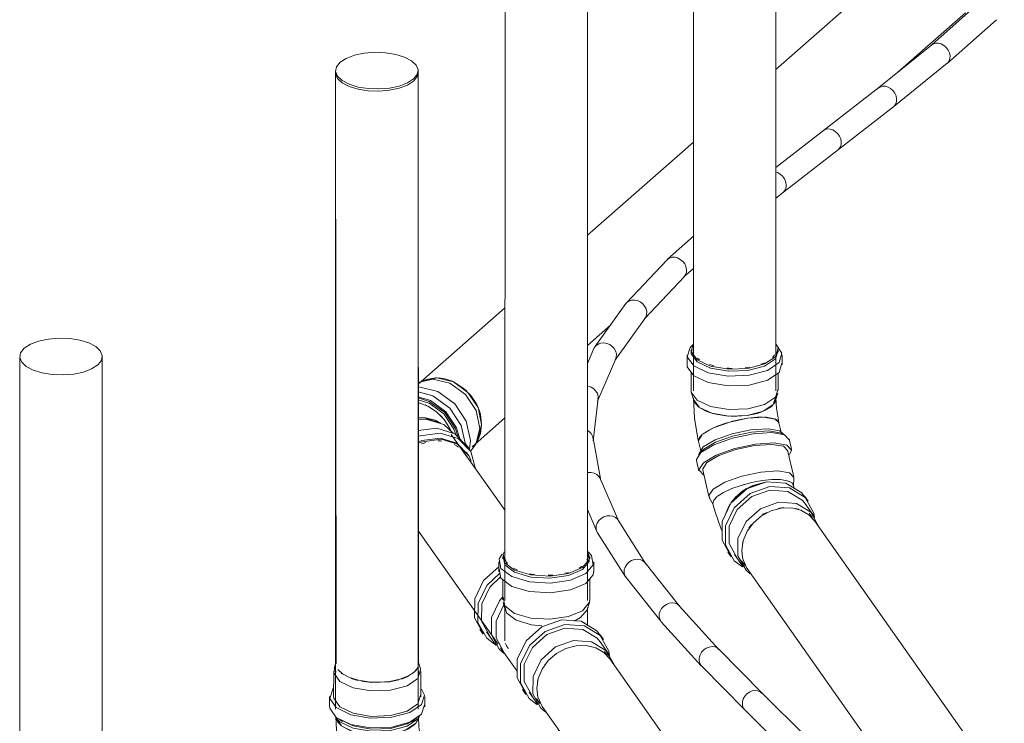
# Model space of a CAD drawing. Header units: millimetres. Extents: x -70712 to -20979, y -30151 to 7529.
# Tile 17 of 22: x -33734 to -32423, y 3187 to 4123. Entities that reach past the tile are written whole.
import ezdxf

# ---------------------------------------------------------------- set-up
doc = ezdxf.new("R2010")
doc.units = ezdxf.units.MM
doc.layers.add('P-PIPE', color=3, linetype='Continuous', lineweight=18)

# ---------------------------------------------------------------- blocks, each defined once
blk = doc.blocks.new('_DON_T_USE_Plumbing-Bend-Valsir-PP-Positive-02_ForDouble45Bend - Standard-375415-Perspective réseaux sous dallage')
at = {"layer": 'P-PIPE'}
for p, q in [((-62947.6, 3686), (-62947.7, 3681.2)), ((-63065.9, 3677), (-63065.9, 3663.9)), ((-63060.6, 3683.8), (-63060.6, 3681)), ((-62944.6, 3681), (-62944.6, 3683.8)), ((-62939.3, 3663.9), (-62939.3, 3677)), ((-62985.7, 3660.3), (-62988.8, 3659.9)), ((-62982.7, 3660.8), (-62985.7, 3660.3)), ((-63060.6, 3654.4), (-63060.6, 3629.9)), ((-62944.6, 3629.9), (-62944.6, 3653.1)), ((-63060.1, 3626.4), (-63057.2, 3616.6)), ((-62948.1, 3616.6), (-62945.2, 3626.4)), ((-63049.9, 3607.4), (-63057.4, 3617.8)), ((-62940.8, 3574.5), (-62943.7, 3586.9)), ((-62943.6, 3585.9), (-62943.7, 3586.9)), ((-63050.9, 3562.5), (-63050.8, 3562)), ((-63050.8, 3562), (-63047.9, 3549.4))]:
    blk.add_line(p, q, dxfattribs=at)
for points in [[(-62983.3, 3650.1, 0), (-63011.3, 3649, 0), (-63037.7, 3653.5, 0), (-63057.1, 3662.6, 0), (-63065.7, 3674.5, 0), (-63061.8, 3687, 0), (-63058.2, 3690.5, 0)], [(-62984.9, 3659.2, 0), (-63010.6, 3658.2, 0), (-63034.7, 3662.3, 0), (-63052.5, 3670.6, 0), (-63060.4, 3681.6, 0), (-63058.1, 3691.4, 0)], [(-62946.5, 3690.2, 0), (-62944.9, 3686.1, 0), (-62948.4, 3674.7, 0), (-62962.7, 3665.1, 0), (-62984.9, 3659.2, 0)], [(-62947.4, 3690.8, 0), (-62939.6, 3679.4, 0), (-62943.4, 3667, 0), (-62959, 3656.5, 0), (-62983.3, 3650.1, 0)], [(-62984.9, 3656.3, 0), (-63010.6, 3655.3, 0), (-63034.7, 3659.4, 0), (-63052.5, 3667.8, 0), (-63060.4, 3678.7, 0), (-63060.6, 3681.6, 0)], [(-63057.2, 3679.9, 0), (-63057.7, 3681.7, 0), (-63057.9, 3684.7, 0)], [(-63049.2, 3670.5, 0), (-63050.2, 3671.2, 0), (-63052.2, 3672.8, 0)], [(-62944.9, 3683.2, 0), (-62948.4, 3671.8, 0), (-62962.7, 3662.2, 0), (-62984.9, 3656.3, 0)], [(-62949.4, 3677.1, 0), (-62950.9, 3675.1, 0), (-62952.1, 3673.8, 0)], [(-62983.3, 3637, 0), (-63011.3, 3635.9, 0), (-63037.7, 3640.3, 0), (-63057.1, 3649.4, 0), (-63065.7, 3661.4, 0), (-63065.9, 3664.5, 0)], [(-63030.5, 3662.5, 0), (-63033.2, 3663.3, 0), (-63036.3, 3664.2, 0)], [(-63006.1, 3659.2, 0), (-63010.2, 3659.4, 0), (-63012.7, 3659.6, 0)], [(-62939.6, 3666.3, 0), (-62943.4, 3653.9, 0), (-62959, 3643.4, 0), (-62983.3, 3637, 0)], [(-62962.8, 3666.7, 0), (-62964.5, 3665.9, 0), (-62967.6, 3664.7, 0)], [(-62984.9, 3605.3, 0), (-63010.6, 3604.3, 0), (-63034.7, 3608.4, 0), (-63052.5, 3616.7, 0), (-63060.4, 3627.7, 0), (-63060.6, 3629.9, 0)], [(-63057.6, 3619.9, 0), (-63056.1, 3593, 0), (-63051.7, 3565.9, 0), (-63050.8, 3562, 0)], [(-62947.9, 3622, 0), (-62951.2, 3611.2, 0), (-62964.7, 3602.1, 0), (-62985.8, 3596.5, 0)], [(-62944.9, 3632.2, 0), (-62948.4, 3620.8, 0), (-62962.7, 3611.2, 0), (-62984.9, 3605.3, 0)], [(-62950.5, 3612.1, 0), (-62948.9, 3614.7, 0), (-62947.7, 3621.1, 0), (-62947.8, 3621.9, 0)], [(-62947.6, 3619.9, 0), (-62946.9, 3606.3, 0), (-62944.4, 3590.2, 0), (-62943.7, 3586.9, 0)], [(-63057.3, 3617, 0), (-63055, 3612.4, 0), (-63050.3, 3607.6, 0)], [(-62985.8, 3596.5, 0), (-63010.2, 3595.6, 0), (-63033.1, 3599.5, 0), (-63049.6, 3607.1, 0)], [(-63048.9, 3606.6, 0), (-63039.6, 3601.7, 0), (-63034.9, 3600, 0)], [(-62963.8, 3602.5, 0), (-62961.9, 3603.4, 0), (-62953.7, 3608.7, 0), (-62951.9, 3610.4, 0)], [(-63031.5, 3599, 0), (-63027.8, 3598.1, 0), (-63014.2, 3595.9, 0), (-63011.5, 3595.7, 0)], [(-63007.9, 3595.5, 0), (-62999.9, 3595.4, 0), (-62985.8, 3596.5, 0)], [(-62985.8, 3596.5, 0), (-62972.8, 3599.3, 0), (-62966.4, 3601.4, 0)], [(-62943.9, 3587.4, 0), (-62948.9, 3591.8, 0), (-62963.8, 3594.2, 0), (-62985.3, 3592.8, 0)], [(-62965.6, 3594.2, 0), (-62972.2, 3594.1, 0), (-62985.3, 3592.8, 0)], [(-62949.7, 3592.1, 0), (-62951.8, 3592.7, 0), (-62960.8, 3594.1, 0), (-62962.8, 3594.2, 0)], [(-62985.3, 3592.8, 0), (-63009.2, 3587.7, 0), (-63030.8, 3580, 0), (-63045.3, 3571.5, 0)], [(-63010.5, 3587.3, 0), (-63013.1, 3586.6, 0), (-63025.9, 3582.1, 0), (-63029.3, 3580.6, 0)], [(-62985.3, 3592.8, 0), (-62999.3, 3590.2, 0), (-63007.1, 3588.3, 0)], [(-62943.6, 3586.5, 0), (-62946, 3590.1, 0), (-62948.4, 3591.5, 0)], [(-63045.7, 3571.2, 0), (-63051, 3563.1, 0), (-63050.8, 3562.1, 0)], [(-63045.9, 3571, 0), (-63049.6, 3567, 0), (-63050.9, 3563.6, 0)], [(-63032.4, 3579.2, 0), (-63036.6, 3577.1, 0), (-63044.7, 3571.9, 0)]]:
    blk.add_polyline3d(points, dxfattribs=at)
blk = doc.blocks.new('_DON_T_USE_Plumbing-Bend-Valsir-PP-Positive-02_ForDouble45Bend - Standard-375416-Perspective réseaux sous dallage')
at = {"layer": 'P-PIPE'}
for p, q in [((-62935.7, 3570.7), (-62941.3, 3573.2)), ((-62927, 3551.6), (-62930.1, 3565.3)), ((-63046.9, 3548.7), (-63050.8, 3543.9)), ((-63049.9, 3545), (-63049.7, 3543.9)), ((-62923.9, 3515), (-62932.1, 3550.4)), ((-63053.5, 3536.7), (-63050.3, 3523)), ((-63045.1, 3524.2), (-63036.9, 3488.8)), ((-62963.8, 3507.1), (-62965, 3506.9)), ((-62963.5, 3507.1), (-62965, 3506.9)), ((-62929.6, 3508.7), (-62930.5, 3509.1)), ((-62924.3, 3502.6), (-62923.8, 3513.7)), ((-62913.1, 3493.2), (-62906.6, 3484.5)), ((-62904.6, 3482.3), (-62909.1, 3488.5)), ((-63036.4, 3487.5), (-63031.1, 3477.8)), ((-63031.6, 3480.6), (-63031.7, 3480.1)), ((-63026.4, 3488.2), (-63027.1, 3487.6)), ((-62897.3, 3463), (-62908.9, 3479.1)), ((-62944.6, 3472.9), (-62940.9, 3473.6)), ((-62940.9, 3473.6), (-62937.7, 3473.9)), ((-62899.5, 3461), (-62903.6, 3466.7)), ((-63011.8, 3414.4), (-63007.3, 3408.2)), ((-63003, 3411.3), (-62991.4, 3395.2)), ((-62993.4, 3403.1), (-62988.7, 3396.6)), ((-62991.9, 3406.1), (-62992.3, 3407.5))]:
    blk.add_line(p, q, dxfattribs=at)
for points in [[(-62978.1, 3572, 0), (-63005.6, 3566.2, 0), (-63030.4, 3557.3, 0), (-63047.5, 3547.2, 0), (-63053.6, 3537.9, 0), (-63053.5, 3536.7, 0)], [(-62980.9, 3577.4, 0), (-63006.1, 3572, 0), (-63028.8, 3563.9, 0), (-63044.5, 3554.7, 0), (-63050.1, 3546.1, 0), (-63049.9, 3545, 0)], [(-62980.2, 3574.4, 0), (-63005.4, 3569.1, 0), (-63028.1, 3561, 0), (-63043.8, 3551.7, 0), (-63048, 3547.2, 0)], [(-62937, 3571.3, 0), (-62942.4, 3576.3, 0), (-62958.2, 3578.9, 0), (-62980.9, 3577.4, 0)], [(-62941.8, 3573.4, 0), (-62957.5, 3575.9, 0), (-62980.2, 3574.4, 0)], [(-62930, 3564.1, 0), (-62936.1, 3570.9, 0), (-62953.3, 3573.7, 0), (-62978.1, 3572, 0)], [(-62974.9, 3558.3, 0), (-63002.4, 3552.5, 0), (-63027.2, 3543.7, 0), (-63044.3, 3533.5, 0), (-63050.4, 3524.2, 0), (-63044.3, 3517.4, 0), (-63043.6, 3517.2, 0)], [(-62976, 3556.6, 0), (-63001.2, 3551.2, 0), (-63023.9, 3543.1, 0), (-63039.6, 3533.9, 0), (-63045.2, 3525.3, 0), (-63045.1, 3524.2, 0)], [(-62932, 3549.3, 0), (-62937.6, 3555.5, 0), (-62953.3, 3558.1, 0), (-62976, 3556.6, 0)], [(-62929.5, 3544.5, 0), (-62926.8, 3550.4, 0), (-62933, 3557.2, 0), (-62950.1, 3560, 0), (-62974.9, 3558.3, 0)], [(-62967.8, 3521.2, 0), (-62993, 3515.8, 0), (-63015.7, 3507.7, 0), (-63031.4, 3498.5, 0), (-63037, 3489.9, 0), (-63035.7, 3486.5, 0)], [(-62923.8, 3513.9, 0), (-62929.4, 3520.1, 0), (-62945.1, 3522.7, 0), (-62967.8, 3521.2, 0)], [(-63025.5, 3488.9, 0), (-63017.4, 3494.1, 0), (-63006.6, 3499.1, 0), (-62993.8, 3503.5, 0), (-62980, 3507.2, 0), (-62966.1, 3509.8, 0)], [(-63007.6, 3409.4, 0), (-63019.2, 3430.4, 0), (-63019.2, 3455.6, 0), (-63007.6, 3480, 0), (-62986.6, 3498.7, 0), (-62960.4, 3508.1, 0)], [(-62992.4, 3394.9, 0), (-63003.1, 3403.1, 0), (-63014.7, 3424.2, 0), (-63014.7, 3449.4, 0), (-63003.1, 3473.8, 0), (-62982.1, 3492.5, 0), (-62956, 3501.9, 0)], [(-62965, 3506.9, 0), (-62987.7, 3498.8, 0), (-63005.9, 3482.5, 0), (-63007.1, 3480.9, 0)], [(-62987.7, 3505.3, 0), (-62990, 3504.7, 0), (-62991.3, 3504.3, 0)], [(-62965, 3506.9, 0), (-62978.5, 3503.3, 0), (-62985.7, 3499.9, 0)], [(-62966.1, 3509.8, 0), (-62952.9, 3511.1, 0), (-62941.5, 3511.1, 0), (-62932.5, 3509.7, 0), (-62926.7, 3507.1, 0), (-62924.3, 3503.5, 0)], [(-62960.4, 3508.1, 0), (-62934.3, 3506.2, 0), (-62913.3, 3493.5, 0)], [(-62956, 3501.9, 0), (-62929.8, 3500, 0), (-62908.8, 3487.3, 0), (-62897.2, 3466.3, 0), (-62896.2, 3460.8, 0)], [(-62943.5, 3511.2, 0), (-62944.5, 3511.2, 0), (-62946.3, 3511.2, 0)], [(-62923.2, 3499.5, 0), (-62923.7, 3501, 0), (-62924.4, 3503.9, 0)], [(-63031.6, 3479.5, 0), (-63030.3, 3483.9, 0), (-63026.1, 3488.5, 0)], [(-63010, 3497.7, 0), (-63011.5, 3497, 0), (-63013.2, 3496.2, 0)], [(-62999.1, 3406.6, 0), (-63009.8, 3425.9, 0), (-63009.8, 3449, 0), (-62999.1, 3471.4, 0), (-62979.9, 3488.5, 0), (-62956, 3497.1, 0)], [(-62988.8, 3498.1, 0), (-62991.2, 3496.6, 0), (-63002, 3487.2, 0), (-63004.8, 3484, 0)], [(-62956, 3497.1, 0), (-62932, 3495.4, 0), (-62912.8, 3483.8, 0), (-62908, 3477.8, 0)], [(-63019.2, 3442.6, 0), (-63020.5, 3445, 0), (-63029.1, 3469.5, 0), (-63031.5, 3479, 0)], [(-63008.4, 3479, 0), (-63010.3, 3475.8, 0), (-63015.4, 3463.7, 0)], [(-62981.8, 3385.6, 0), (-62987.5, 3390.5, 0), (-62998.2, 3409.8, 0), (-62998.2, 3432.9, 0), (-62987.5, 3455.3, 0), (-62968.3, 3472.4, 0), (-62944.3, 3481, 0)], [(-62944.3, 3481, 0), (-62920.4, 3479.3, 0), (-62901.2, 3467.7, 0), (-62890.5, 3448.4, 0)], [(-62965.8, 3464.1, 0), (-62963.6, 3465.4, 0), (-62959.9, 3467.5, 0)], [(-62921.2, 3472.8, 0), (-62918.2, 3472, 0), (-62917, 3471.6, 0)], [(-62983.7, 3446.6, 0), (-62981.8, 3449.2, 0), (-62980.1, 3451.4, 0)], [(-62901.1, 3462, 0), (-62900, 3460.9, 0), (-62898.7, 3459.5, 0)], [(-62992.3, 3426.4, 0), (-62991.9, 3428, 0), (-62991.8, 3428.6, 0)]]:
    blk.add_polyline3d(points, dxfattribs=at)
blk = doc.blocks.new('Plumbing-Branch-Valsir-PP-02 - Standard-377622-Perspective réseaux sous dallage')
at = {"layer": 'P-PIPE'}
for p, q in [((-63308.7, 3410.9), (-63308.9, 3407.4)), ((-63197.3, 3414.5), (-63193.4, 3410.3)), ((-63316.9, 3401.6), (-63316.9, 3388.5)), ((-63311.6, 3408.4), (-63311.6, 3405.6)), ((-63308.8, 3397.7), (-63311.1, 3409.1)), ((-63308.7, 3406.2), (-63306.3, 3400.9)), ((-63305.2, 3399.5), (-63306.1, 3400.6)), ((-63195.6, 3405.6), (-63195.6, 3408.4)), ((-63190.3, 3388.5), (-63190.3, 3401.6)), ((-63316.3, 3392.3), (-63313.9, 3379.8)), ((-63311.6, 3378.1), (-63311.6, 3350.9)), ((-63195.6, 3350.9), (-63195.6, 3379.1)), ((-63308.8, 3343), (-63311.1, 3354.5)), ((-63311.1, 3347.5), (-63308.1, 3337.7)), ((-63199.1, 3337.7), (-63196.1, 3347.5)), ((-63195.7, 3352.5), (-63196.1, 3347.5)), ((-63306, 3333.4), (-63308.6, 3341.8)), ((-63308.6, 3340.9), (-63308.6, 3296.6)), ((-63198.6, 3317.9), (-63198.6, 3340.9)), ((-63202.9, 3320), (-63203.7, 3321.2)), ((-63341.9, 3311.8), (-63337.4, 3305.4)), ((-63333.1, 3308.5), (-63320.2, 3290.3)), ((-63308, 3292.9), (-63306, 3289)), ((-63177.3, 3298.3), (-63181.8, 3304.6)), ((-63170, 3278.8), (-63181.7, 3295.2)), ((-63314.3, 3287.2), (-63292.3, 3256)), ((-63303.7, 3286.4), (-63306, 3289)), ((-63172.2, 3276.7), (-63176.2, 3282.3)), ((-63172.9, 3276.9), (-63172.5, 3276.4)), ((-63255.3, 3264.5), (-63254.8, 3265.1)), ((-63265.2, 3242.9), (-63265, 3244)), ((-63285.2, 3231.6), (-63280.7, 3225.2)), ((-63276.4, 3228.3), (-63264.8, 3211.8)), ((-63266.6, 3219.6), (-63262.1, 3213.2))]:
    blk.add_line(p, q, dxfattribs=at)
for points in [[(-63313.9, 3393, 0), (-63316.3, 3405.5, 0), (-63312.5, 3412, 0)], [(-63193.4, 3410.3, 0), (-63190.9, 3397.7, 0), (-63200.9, 3386, 0), (-63221.3, 3377.3, 0), (-63248.1, 3373.5, 0), (-63276, 3375.2, 0), (-63299.5, 3382.1, 0), (-63313.9, 3393, 0)], [(-63308.8, 3400.5, 0), (-63311.1, 3412, 0), (-63309.6, 3415.1, 0)], [(-63308.8, 3400.5, 0), (-63295.7, 3390.6, 0), (-63274.2, 3384.2, 0), (-63248.6, 3382.7, 0), (-63224, 3386.2, 0), (-63205.3, 3394.1, 0), (-63196.2, 3404.9, 0), (-63198.4, 3416.4, 0)], [(-63196.5, 3410, 0), (-63196.2, 3402, 0), (-63205.3, 3391.3, 0), (-63224, 3383.3, 0), (-63248.6, 3379.8, 0), (-63274.2, 3381.4, 0), (-63295.7, 3387.8, 0), (-63308.8, 3397.7, 0)], [(-63198.4, 3409.6, 0), (-63198.8, 3405.1, 0), (-63199.3, 3403.8, 0)], [(-63316.4, 3395.3, 0), (-63337.2, 3376.7, 0), (-63348.9, 3352.4, 0), (-63349, 3327.3, 0), (-63337.4, 3306.4, 0)], [(-63322.6, 3292.1, 0), (-63332.9, 3300, 0), (-63344.5, 3321, 0), (-63344.4, 3346.1, 0), (-63332.7, 3370.3, 0), (-63315.5, 3386.6, 0)], [(-63190.4, 3390.2, 0), (-63190.9, 3384.6, 0), (-63200.9, 3372.9, 0), (-63221.3, 3364.2, 0), (-63248.1, 3360.3, 0), (-63276, 3362.1, 0), (-63299.5, 3369, 0), (-63313.9, 3379.8, 0)], [(-63291.9, 3390.6, 0), (-63293.7, 3391.4, 0), (-63296.9, 3393.1, 0)], [(-63269.6, 3384.8, 0), (-63273.2, 3385.4, 0), (-63276.1, 3385.9, 0)], [(-63244.8, 3384.1, 0), (-63248.8, 3383.9, 0), (-63250.9, 3383.8, 0)], [(-63223.9, 3387.6, 0), (-63225.4, 3387.2, 0), (-63229, 3386.4, 0)], [(-63205.9, 3396, 0), (-63207.6, 3394.8, 0), (-63209.7, 3393.4, 0)], [(-63329, 3303.6, 0), (-63339.6, 3322.7, 0), (-63339.5, 3345.7, 0), (-63328.8, 3368, 0), (-63314.7, 3381.7, 0)], [(-63309.5, 3279.8, 0), (-63316.1, 3285.4, 0), (-63326.7, 3304.6, 0), (-63326.6, 3327.5, 0), (-63315.9, 3349.8, 0), (-63311.7, 3354.8, 0)], [(-63310.5, 3282.5, 0), (-63320.5, 3300.7, 0), (-63320.4, 3322.5, 0), (-63310.3, 3343.6, 0), (-63309.3, 3344.8, 0)], [(-63196.2, 3347.4, 0), (-63205.3, 3336.6, 0), (-63224, 3328.7, 0), (-63248.6, 3325.2, 0), (-63274.2, 3326.7, 0), (-63295.7, 3333.1, 0), (-63308.8, 3343, 0)], [(-63259.4, 3316.5, 0), (-63273.1, 3318, 0), (-63293.5, 3324, 0), (-63306, 3333.4, 0)], [(-63199.1, 3337.6, 0), (-63207.8, 3327.4, 0), (-63216.4, 3322.9, 0)], [(-63233.3, 3324.5, 0), (-63259.5, 3315.2, 0), (-63280.5, 3296.5, 0), (-63292.2, 3272.2, 0), (-63292.3, 3247.1, 0), (-63280.7, 3226.2, 0)], [(-63265.9, 3211.8, 0), (-63276.2, 3219.8, 0), (-63287.8, 3240.8, 0), (-63287.7, 3265.9, 0), (-63276, 3290.1, 0), (-63255, 3308.8, 0), (-63228.8, 3318.1, 0)], [(-63178.8, 3299.7, 0), (-63186.3, 3310, 0), (-63207.2, 3322.7, 0), (-63233.3, 3324.5, 0)], [(-63228.8, 3318.1, 0), (-63202.7, 3316.3, 0), (-63181.8, 3303.7, 0), (-63170.2, 3282.7, 0), (-63169.2, 3277, 0)], [(-63272.3, 3223.3, 0), (-63282.9, 3242.5, 0), (-63282.8, 3265.5, 0), (-63272.1, 3287.8, 0), (-63252.8, 3304.9, 0), (-63228.8, 3313.4, 0)], [(-63228.8, 3313.4, 0), (-63204.9, 3311.7, 0), (-63185.7, 3300.2, 0), (-63180.2, 3293, 0)], [(-63254.3, 3201.5, 0), (-63260.7, 3206.9, 0), (-63271.3, 3226.1, 0), (-63271.2, 3249.1, 0), (-63260.4, 3271.3, 0), (-63241.2, 3288.4, 0), (-63217.2, 3297, 0)], [(-63217.2, 3297, 0), (-63193.3, 3295.3, 0), (-63174.1, 3283.7, 0), (-63163.7, 3265.3, 0)], [(-63264.8, 3221.4, 0), (-63265, 3222.2, 0), (-63265.5, 3224.1, 0)]]:
    blk.add_polyline3d(points, dxfattribs=at)
blk = doc.blocks.new('Plumbing-Bend-Valsir-PP-Negative-02 - Standard-377646-Perspective réseaux sous dallage')
at = {"layer": 'P-PIPE'}
for p, q in [((-63411.1, 3645), (-63417.4, 3643.2)), ((-63409.9, 3613), (-63424, 3617.5)), ((-63390.2, 3598.8), (-63409.7, 3612.9)), ((-63417.8, 3593.4), (-63423.9, 3593.3)), ((-63376.7, 3578.5), (-63390.2, 3598.8)), ((-63394.1, 3586.5), (-63399.1, 3588.9)), ((-63344.6, 3564.4), (-63339.6, 3584.6)), ((-63374.5, 3572.3), (-63376.7, 3578.4)), ((-63345.7, 3561.6), (-63343, 3567.6)), ((-63356.9, 3552.8), (-63361.4, 3559.2)), ((-63356, 3551.8), (-63354.6, 3563.1)), ((-63358.7, 3541), (-63364.5, 3549)), ((-63358.9, 3546.4), (-63359.9, 3547.8))]:
    blk.add_line(p, q, dxfattribs=at)
for points in [[(-63377.3, 3641.4, 0), (-63399.1, 3646.6, 0), (-63418.8, 3641.8, 0)], [(-63342, 3579.4, 0), (-63347, 3603.1, 0), (-63361.2, 3624.5, 0), (-63381.8, 3639.4, 0), (-63404.8, 3644.8, 0), (-63424.1, 3640.6, 0)], [(-63354.6, 3563.1, 0), (-63360.1, 3588.9, 0), (-63375.5, 3612.2, 0), (-63398.1, 3628.5, 0), (-63423.1, 3634.5, 0), (-63424, 3634.5, 0)], [(-63339.6, 3584.7, 0), (-63344.3, 3607, 0), (-63357.8, 3627.3, 0), (-63376.9, 3641.2, 0)], [(-63361.3, 3557.7, 0), (-63366.8, 3583, 0), (-63382.2, 3606.3, 0), (-63404.8, 3622.6, 0), (-63424, 3628.2, 0)], [(-63369, 3566.8, 0), (-63373, 3580.2, 0), (-63387.2, 3601.6, 0), (-63407.9, 3616.5, 0), (-63424, 3621.4, 0)], [(-63371.2, 3569.1, 0), (-63374.5, 3578.9, 0), (-63388.7, 3600.3, 0), (-63409.3, 3615.2, 0), (-63424, 3619.9, 0)], [(-63424, 3613.7, 0), (-63411.4, 3609, 0), (-63399.6, 3601.3, 0), (-63389.6, 3591.1, 0), (-63381.9, 3579.1, 0), (-63379.5, 3573.9, 0)], [(-63414.7, 3610.5, 0), (-63413.2, 3609.9, 0), (-63412.6, 3609.6, 0)], [(-63395.2, 3586.8, 0), (-63416.2, 3593.4, 0), (-63423.9, 3593.3, 0)], [(-63396.9, 3587.8, 0), (-63401.7, 3590.1, 0), (-63414.3, 3593.2, 0), (-63415.7, 3593.3, 0)], [(-63395.2, 3597.3, 0), (-63393.6, 3595.7, 0), (-63392.4, 3594.4, 0)], [(-63377.5, 3572.8, 0), (-63390, 3584.3, 0), (-63412.1, 3591.2, 0), (-63424, 3590.8, 0)], [(-63348.4, 3527.3, 0), (-63354.1, 3548.4, 0), (-63370.7, 3565.7, 0), (-63394.8, 3573.2, 0), (-63421.6, 3569.4, 0), (-63424.1, 3568.4, 0)], [(-63358.6, 3554.7, 0), (-63375.2, 3572, 0), (-63399.3, 3579.5, 0), (-63424, 3576.4, 0)], [(-63381, 3577.3, 0), (-63380.2, 3575.4, 0), (-63379.5, 3573.8, 0)], [(-63354.6, 3548.9, 0), (-63347.3, 3558.2, 0), (-63342, 3579.4, 0)], [(-63353.4, 3535.6, 0), (-63356.4, 3542.4, 0), (-63371.6, 3558.2, 0), (-63393.6, 3565.1, 0), (-63418.2, 3561.6, 0), (-63424.4, 3559.1, 0)], [(-63357.3, 3543.8, 0), (-63372.5, 3559.6, 0), (-63394.6, 3566.5, 0), (-63419.2, 3563, 0), (-63424.3, 3560.9, 0)], [(-63413.9, 3560.5, 0), (-63417.6, 3559.4, 0), (-63419.7, 3558.6, 0)], [(-63392.7, 3562.5, 0), (-63394.2, 3562.7, 0), (-63397.9, 3562.8, 0)], [(-63370.5, 3554.3, 0), (-63373.2, 3556.1, 0), (-63376, 3557.7, 0)]]:
    blk.add_polyline3d(points, dxfattribs=at)
blk = doc.blocks.new('_DON_T_USE_Plumbing-Bend-Valsir-PP-Positive-02_ForDouble45Bend - Standard-V28-Perspective réseaux sous dallage')
at = {"layer": 'P-PIPE'}
for p, q in [((-63533.7, 3267.5), (-63536.1, 3259.7)), ((-63421.2, 3259.3), (-63424.2, 3269.1)), ((-63536.7, 3256.1), (-63536.8, 3222.3)), ((-63533.7, 3256.8), (-63533.7, 3254.4)), ((-63423.7, 3252.9), (-63423.7, 3256.4)), ((-63420.8, 3221.9), (-63420.7, 3255.7)), ((-63450.1, 3244.4), (-63461.8, 3242)), ((-63542.1, 3222.3), (-63542.1, 3209.3)), ((-63415.5, 3208.8), (-63415.5, 3221.9)), ((-63529.1, 3191.7), (-63524.9, 3189.2)), ((-63432.9, 3188.9), (-63428.7, 3191.3)), ((-63415.1, 3154.1), (-63420.4, 3163.9)), ((-63408.1, 3124.1), (-63414.7, 3152.9)), ((-63527.3, 3139.4), (-63527.9, 3128.3)), ((-63527.3, 3139.2), (-63522, 3147.1)), ((-63527.8, 3127), (-63521, 3097.3)), ((-63398.2, 3104.9), (-63401.4, 3118.6)), ((-63409.6, 3100.6), (-63404.3, 3094.9)), ((-63401.8, 3096.5), (-63402.5, 3099.5)), ((-63401.9, 3096.6), (-63400.7, 3098.1)), ((-63524.8, 3090.3), (-63521.6, 3076.6)), ((-63516.5, 3071.6), (-63513.6, 3070.3)), ((-63515.5, 3073.6), (-63514.8, 3070.6)), ((-63512.2, 3069.6), (-63511.3, 3069.2))]:
    blk.add_line(p, q, dxfattribs=at)
for points in [[(-63460.9, 3230.7, 0), (-63486.6, 3229.8, 0), (-63510.8, 3234, 0), (-63528.5, 3242.6, 0), (-63536.5, 3253.8, 0), (-63534.5, 3263.2, 0)], [(-63525.3, 3252.8, 0), (-63525.9, 3253.2, 0), (-63526.8, 3253.9, 0)], [(-63421.2, 3259.3, 0), (-63420.9, 3258, 0), (-63424.4, 3246.4, 0), (-63438.7, 3236.7, 0), (-63460.9, 3230.7, 0)], [(-63426.5, 3257.8, 0), (-63427.2, 3256.9, 0), (-63428.4, 3255.6, 0)], [(-63504.7, 3243.9, 0), (-63509.1, 3245.1, 0), (-63513.2, 3246.5, 0)], [(-63461.8, 3242, 0), (-63486.2, 3241.1, 0), (-63499.8, 3242.8, 0)], [(-63437.6, 3249.1, 0), (-63440.7, 3247.6, 0), (-63446.8, 3245.4, 0)], [(-63459.4, 3194.7, 0), (-63487.5, 3193.6, 0), (-63513.8, 3198.2, 0), (-63533.2, 3207.6, 0), (-63541.9, 3219.8, 0), (-63538, 3232.4, 0), (-63537, 3233.5, 0)], [(-63419.6, 3232.1, 0), (-63415.7, 3224.4, 0), (-63419.6, 3211.8, 0), (-63435.2, 3201.1, 0), (-63459.4, 3194.7, 0)], [(-63461, 3197, 0), (-63486.7, 3196, 0), (-63510.9, 3200.2, 0), (-63528.7, 3208.8, 0), (-63536.6, 3220, 0), (-63536.8, 3222.3, 0)], [(-63421, 3224.2, 0), (-63424.5, 3212.6, 0), (-63438.8, 3202.9, 0), (-63461, 3197, 0)], [(-63459.4, 3181.6, 0), (-63487.5, 3180.6, 0), (-63513.9, 3185.2, 0), (-63533.3, 3194.5, 0), (-63541.9, 3206.7, 0), (-63542.1, 3209.9, 0)], [(-63415.8, 3211.4, 0), (-63419.6, 3198.7, 0), (-63435.2, 3188.1, 0), (-63459.4, 3181.6, 0)], [(-63533.8, 3195.3, 0), (-63532.4, 3169.2, 0), (-63528.1, 3142.1, 0), (-63527.2, 3138.2, 0)], [(-63533.8, 3195.2, 0), (-63533.7, 3193.8, 0), (-63526.2, 3183.2, 0)], [(-63461.1, 3177.1, 0), (-63486.8, 3176.1, 0), (-63510.9, 3180.4, 0), (-63528.7, 3188.9, 0), (-63533.6, 3193.7, 0)], [(-63533.5, 3193.1, 0), (-63531.2, 3188.4, 0), (-63526.4, 3183.4, 0)], [(-63461.1, 3179.9, 0), (-63486.8, 3179, 0), (-63510.9, 3183.2, 0), (-63528.7, 3191.8, 0)], [(-63462, 3172, 0), (-63441, 3177.6, 0), (-63427.4, 3186.9, 0), (-63424.5, 3192.2, 0)], [(-63422.3, 3196.2, 0), (-63424.6, 3192.8, 0), (-63438.9, 3183, 0), (-63461.1, 3177.1, 0)], [(-63426.5, 3193.6, 0), (-63438.9, 3185.9, 0), (-63461.1, 3179.9, 0)], [(-63427, 3187.4, 0), (-63425.1, 3190.5, 0), (-63424.3, 3192.7, 0)], [(-63423.9, 3195.2, 0), (-63423.2, 3182.2, 0), (-63420.7, 3166.1, 0), (-63420, 3162.7, 0)], [(-63525.8, 3183, 0), (-63509.3, 3175.1, 0), (-63486.4, 3171.1, 0), (-63462, 3172, 0)], [(-63525.1, 3182.4, 0), (-63515.8, 3177.4, 0), (-63511.1, 3175.7, 0)], [(-63507.2, 3174.5, 0), (-63504, 3173.7, 0), (-63490.5, 3171.5, 0), (-63487.8, 3171.2, 0)], [(-63462, 3172, 0), (-63449.1, 3174.8, 0), (-63442.7, 3177, 0)], [(-63440, 3178.1, 0), (-63438.1, 3179, 0), (-63429.9, 3184.3, 0), (-63428.1, 3186.1, 0)], [(-63521.7, 3147.3, 0), (-63507.1, 3155.7, 0), (-63485.5, 3163.2, 0), (-63461.6, 3168.2, 0)], [(-63486.8, 3162.9, 0), (-63489.4, 3162.1, 0), (-63502.1, 3157.7, 0), (-63505.6, 3156.3, 0)], [(-63484.2, 3171, 0), (-63476.2, 3170.9, 0), (-63462, 3172, 0)], [(-63461.6, 3168.2, 0), (-63475.6, 3165.7, 0), (-63483.3, 3163.8, 0)], [(-63441.8, 3169.8, 0), (-63448.5, 3169.6, 0), (-63461.6, 3168.2, 0)], [(-63461.6, 3168.2, 0), (-63440.1, 3169.7, 0), (-63425.2, 3167.4, 0), (-63419.9, 3161.7, 0)], [(-63426, 3167.7, 0), (-63428.1, 3168.4, 0), (-63437, 3169.6, 0), (-63439, 3169.7, 0)], [(-63419.9, 3162.3, 0), (-63422.3, 3165.9, 0), (-63424.6, 3167.2, 0)], [(-63527.8, 3127, 0), (-63527.9, 3128.1, 0), (-63522.2, 3136.4, 0), (-63506.5, 3145.5, 0), (-63483.8, 3153.4, 0), (-63458.5, 3158.7, 0)], [(-63508.7, 3154.9, 0), (-63513, 3152.8, 0), (-63521.1, 3147.8, 0)], [(-63458.5, 3158.7, 0), (-63435.8, 3160.3, 0), (-63420.2, 3157.9, 0), (-63414.6, 3151.9, 0)], [(-63522.1, 3147, 0), (-63526, 3142.9, 0), (-63527.3, 3139.7, 0)], [(-63524.8, 3090.3, 0), (-63524.9, 3091.5, 0), (-63518.8, 3100.6, 0), (-63501.6, 3110.5, 0), (-63476.8, 3119.1, 0), (-63449.2, 3124.9, 0)], [(-63449.2, 3124.9, 0), (-63424.5, 3126.7, 0), (-63407.3, 3124, 0), (-63401.3, 3117.5, 0)], [(-63515.7, 3071.2, 0), (-63521.8, 3077.7, 0), (-63515.6, 3086.8, 0), (-63498.4, 3096.7, 0), (-63473.6, 3105.4, 0), (-63446.1, 3111.2, 0)], [(-63446.1, 3111.2, 0), (-63421.3, 3112.9, 0), (-63404.2, 3110.3, 0), (-63398.1, 3103.7, 0), (-63401.8, 3096.9, 0)], [(-63515.5, 3073.6, 0), (-63515.6, 3074.7, 0), (-63510, 3083, 0), (-63494.2, 3092.1, 0), (-63471.5, 3100, 0), (-63446.3, 3105.3, 0)], [(-63511.6, 3066.8, 0), (-63515, 3071.7, 0), (-63509.3, 3080, 0), (-63493.6, 3089.1, 0), (-63470.8, 3097, 0), (-63445.6, 3102.3, 0)], [(-63506.8, 3080.3, 0), (-63491.9, 3088.8, 0), (-63470.2, 3096.4, 0), (-63446.2, 3101.5, 0)], [(-63446.3, 3105.3, 0), (-63423.6, 3106.9, 0), (-63407.9, 3104.5, 0), (-63402.3, 3098.5, 0)], [(-63446.2, 3101.5, 0), (-63424.6, 3103, 0), (-63409.8, 3100.7, 0)], [(-63445.6, 3102.3, 0), (-63422.9, 3103.9, 0), (-63407.2, 3101.5, 0), (-63401.7, 3095.5, 0), (-63402.7, 3092.3, 0)], [(-63512.2, 3071.2, 0), (-63512.3, 3072.2, 0), (-63506.9, 3080.2, 0)]]:
    blk.add_polyline3d(points, dxfattribs=at)

msp = doc.modelspace()

# ---------------------------------------------------------------- linework, layer by layer
at = {"layer": 'P-PIPE', "color": 44}
for p, q in [((-32837.2, 4467.3), (-32837.2, 3629.2)), ((-32727.2, 3629.2), (-32727.2, 4467.3)), ((-33088.1, 4261.6), (-33088.2, 3350.3)), ((-32978.2, 3350.3), (-32978.1, 4261.6)), ((-32547.4, 4215.2), (-32727.3, 4057)), ((-32564.3, 4053.8), (-32474.7, 4132.6)), ((-33313.8, 4055.5), (-33313.2, 3265.8)), ((-33313.8, 4052.8), (-33313.8, 3205.4)), ((-33203.2, 3265.9), (-33203.8, 4055.6)), ((-33203.8, 3205.4), (-33203.8, 4052.8)), ((-32837.1, 3960.4), (-32978.2, 3836.4)), ((-33088.6, 3739.3), (-33203.6, 3638.3)), ((-32978.2, 3689.9), (-32947.2, 3717.2)), ((-33734.5, 3675), (-33734.5, 2821.4)), ((-33624.5, 2821.4), (-33624.5, 3675)), ((-33168.2, 3645.3), (-33177, 3646.5)), ((-33158.1, 3642), (-33168.2, 3645.3)), ((-33131.8, 3554.9), (-33088.6, 3592.9)), ((-33119.2, 3584.3), (-33119.2, 3585)), ((-33088.1, 3470), (-33159.6, 3571.2)), ((-32376.8, 3032.2), (-32675.5, 3456)), ((-33203.4, 3442.6), (-33097.1, 3292.1)), ((-32771.8, 3407.3), (-32772.8, 3416.8)), ((-32765.4, 3392.7), (-32765.9, 3393.3)), ((-32765.4, 3392.7), (-32383.4, 2850.7)), ((-32502.3, 2641.1), (-32948.6, 3272.6)), ((-33044.3, 3221.5), (-33045.9, 3233.4)), ((-33038.4, 3209.1), (-32572.9, 2550.4))]:
    msp.add_line(p, q, dxfattribs=at)
at = {"layer": 'P-PIPE', "color": 150}
for p, q in [((-32455.3, 4147), (-32519.8, 4089.8)), ((-32498.8, 4065.7), (-32433.7, 4123.4)), ((-32519.5, 4090.1), (-32590.2, 4033)), ((-32570.2, 4008), (-32499.2, 4065.4)), ((-32498.5, 4066), (-32499.2, 4065.4)), ((-32590, 4033.1), (-32663.7, 3976.1)), ((-32644.1, 3950.8), (-32570.3, 4007.9)), ((-32569.5, 4008.6), (-32570.3, 4007.9)), ((-32663.7, 3976.1), (-32727.3, 3926.7)), ((-32717.4, 3893.9), (-32644.1, 3950.8)), ((-32643.3, 3951.5), (-32644.1, 3950.8)), ((-32727.3, 3885.9), (-32717.2, 3894)), ((-32716.6, 3894.6), (-32717.4, 3893.9)), ((-32837.2, 3835.3), (-32871.5, 3804.5)), ((-32872.1, 3803.9), (-32926.2, 3746.5)), ((-32872.1, 3803.9), (-32871.8, 3804.2)), ((-32849.8, 3781), (-32837.1, 3792.3)), ((-32902.5, 3725.1), (-32849.2, 3781.6)), ((-32927.1, 3745.4), (-32968.4, 3687.7)), ((-32927.9, 3744.1), (-32925.8, 3746.9)), ((-32941.9, 3669.8), (-32901.5, 3726.2)), ((-32969.7, 3685.5), (-32978.2, 3665.8)), ((-32965.1, 3615.7), (-32940.7, 3672)), ((-32970.6, 3562.8), (-32964.2, 3619.2)), ((-32978.2, 3576.4), (-32976.2, 3575.2)), ((-32960.4, 3509.8), (-32970.7, 3566.5)), ((-32936.6, 3455.3), (-32961.2, 3512.5)), ((-32978.2, 3471.2), (-32965.7, 3442.1)), ((-32900.9, 3399.5), (-32937.5, 3457)), ((-32964.8, 3440.4), (-32927.7, 3381.9)), ((-32904.5, 3403.1), (-32901.8, 3400.7)), ((-32855.6, 3342.7), (-32901.6, 3400.5)), ((-32926.9, 3380.9), (-32880.5, 3322.5)), ((-32858.5, 3345.2), (-32855.8, 3342.9)), ((-32803.2, 3285.1), (-32856.1, 3343.2)), ((-32880, 3321.9), (-32826.7, 3263.4)), ((-32805.5, 3287.1), (-32802.9, 3284.8)), ((-32746.1, 3227.2), (-32803.5, 3285.4)), ((-32826.4, 3263.1), (-32768.9, 3204.7)), ((-32748.2, 3228.8), (-32745.6, 3226.6)), ((-32687, 3168.8), (-32746.2, 3227.3)), ((-32768.8, 3204.6), (-32709.5, 3146.1))]:
    msp.add_line(p, q, dxfattribs=at)
for points in [[(-32520.1, 4089.5, 0), (-32517.5, 4091.4, 0), (-32514.3, 4092.2, 0), (-32510.7, 4092.1, 0), (-32507.1, 4091.1, 0), (-32503.6, 4089.1, 0), (-32500.5, 4086.3, 0)], [(-32500.5, 4086.3, 0), (-32498, 4083, 0), (-32496.3, 4079.3, 0), (-32495.4, 4075.5, 0), (-32495.5, 4071.8, 0), (-32496.6, 4068.6, 0), (-32498.5, 4066, 0)], [(-32590.8, 4032.4, 0), (-32588.2, 4034.2, 0), (-32585, 4035.1, 0), (-32581.5, 4034.9, 0), (-32577.9, 4033.8, 0), (-32574.5, 4031.8, 0), (-32571.4, 4029, 0)], [(-32571.4, 4029, 0), (-32569, 4025.6, 0), (-32567.3, 4021.9, 0), (-32566.5, 4018.1, 0), (-32566.6, 4014.4, 0), (-32567.6, 4011.2, 0), (-32569.5, 4008.6, 0)], [(-32664.4, 3975.4, 0), (-32661.8, 3977.2, 0), (-32658.7, 3978, 0), (-32655.2, 3977.9, 0), (-32651.6, 3976.7, 0), (-32648.2, 3974.7, 0), (-32645.2, 3971.9, 0)], [(-32645.2, 3971.9, 0), (-32642.7, 3968.5, 0), (-32641, 3964.8, 0), (-32640.2, 3960.9, 0), (-32640.4, 3957.3, 0), (-32641.4, 3954, 0), (-32643.3, 3951.5, 0)], [(-32727.3, 3920.7, 0), (-32725, 3919.8, 0), (-32721.5, 3917.8, 0), (-32718.5, 3915, 0)], [(-32718.5, 3915, 0), (-32716, 3911.6, 0), (-32714.3, 3907.9, 0), (-32713.5, 3904.1, 0), (-32713.6, 3900.4, 0), (-32714.7, 3897.2, 0), (-32716.6, 3894.6, 0)], [(-32871.8, 3804.2, 0), (-32869, 3806.1, 0), (-32865.7, 3807.1, 0), (-32862, 3807.2, 0), (-32858.2, 3806.2, 0), (-32854.6, 3804.3, 0), (-32851.4, 3801.6, 0)], [(-32851.4, 3801.6, 0), (-32848.8, 3798.4, 0), (-32847.1, 3794.7, 0), (-32846.2, 3790.9, 0), (-32846.4, 3787.2, 0), (-32847.5, 3783.9, 0), (-32849.5, 3781.2, 0)], [(-32925.8, 3746.9, 0), (-32923, 3748.9, 0), (-32919.5, 3750, 0), (-32915.7, 3750.2, 0), (-32911.8, 3749.4, 0), (-32908, 3747.6, 0), (-32904.7, 3745.1, 0)], [(-32904.7, 3745.1, 0), (-32902.1, 3741.9, 0), (-32900.3, 3738.3, 0), (-32899.4, 3734.5, 0), (-32899.6, 3730.8, 0), (-32900.7, 3727.5, 0), (-32902.4, 3725.1, 0)], [(-32969.7, 3685.5, 0), (-32969.2, 3686.4, 0), (-32967.1, 3689.3, 0)], [(-32967.1, 3689.3, 0), (-32964.1, 3691.5, 0), (-32960.5, 3692.8, 0), (-32956.6, 3693.1, 0), (-32952.5, 3692.5, 0), (-32948.7, 3690.9, 0), (-32945.2, 3688.5, 0)], [(-32945.2, 3688.5, 0), (-32942.5, 3685.5, 0), (-32940.6, 3681.9, 0), (-32939.7, 3678.2, 0), (-32939.9, 3674.5, 0), (-32941.1, 3671.1, 0)], [(-32978.2, 3635.6, 0), (-32977.3, 3635.4, 0), (-32973.3, 3634.1, 0), (-32969.8, 3631.9, 0)], [(-32969.8, 3631.9, 0), (-32967, 3629, 0), (-32965.1, 3625.6, 0), (-32964.2, 3621.9, 0), (-32964.3, 3618.2, 0)], [(-32976.2, 3575.2, 0), (-32973.4, 3572.4, 0), (-32971.5, 3569.2, 0), (-32970.6, 3565.5, 0)], [(-32978.3, 3520.5, 0), (-32977.5, 3520.6, 0), (-32973.3, 3520.7, 0), (-32969.4, 3519.9, 0), (-32965.9, 3518.1, 0)], [(-32965.9, 3518.1, 0), (-32963.1, 3515.5, 0), (-32961.1, 3512.4, 0)], [(-32963.1, 3456.6, 0), (-32960.1, 3459.4, 0), (-32956.5, 3461.5, 0), (-32952.5, 3462.8, 0), (-32948.5, 3463.1, 0), (-32944.6, 3462.4, 0), (-32941.1, 3460.7, 0)], [(-32963.9, 3439.1, 0), (-32965.7, 3442.2, 0), (-32966.6, 3445.7, 0), (-32966.5, 3449.5, 0), (-32965.3, 3453.2, 0), (-32963.1, 3456.6, 0)], [(-32941.1, 3460.7, 0), (-32938.4, 3458.3, 0), (-32936.8, 3455.9, 0)], [(-32926.7, 3380.7, 0), (-32928.6, 3383.7, 0), (-32929.5, 3387.2, 0), (-32929.3, 3391, 0), (-32928.1, 3394.7, 0), (-32926, 3398.2, 0)], [(-32926, 3398.2, 0), (-32923.1, 3401.1, 0), (-32919.5, 3403.4, 0), (-32915.7, 3404.7, 0), (-32911.7, 3405.2, 0), (-32907.9, 3404.6, 0), (-32904.5, 3403.1, 0)], [(-32879.5, 3339.7, 0), (-32876.7, 3342.8, 0), (-32873.2, 3345.1, 0), (-32869.4, 3346.6, 0), (-32865.5, 3347.1, 0), (-32861.8, 3346.6, 0), (-32858.5, 3345.2, 0)], [(-32880.3, 3322.2, 0), (-32882.1, 3325.2, 0), (-32882.9, 3328.7, 0), (-32882.8, 3332.5, 0), (-32881.6, 3336.2, 0), (-32879.5, 3339.7, 0)], [(-32826.4, 3263.1, 0), (-32827, 3263.8, 0), (-32828.8, 3266.7, 0), (-32829.6, 3270.2, 0), (-32829.4, 3274, 0), (-32828.3, 3277.7, 0), (-32826.2, 3281.3, 0)], [(-32826.2, 3281.3, 0), (-32823.4, 3284.4, 0), (-32820, 3286.7, 0), (-32816.3, 3288.3, 0), (-32812.4, 3288.9, 0), (-32808.8, 3288.5, 0), (-32805.5, 3287.1, 0)], [(-32768.7, 3222.8, 0), (-32765.9, 3225.9, 0), (-32762.5, 3228.3, 0), (-32758.8, 3229.9, 0), (-32755, 3230.5, 0), (-32751.4, 3230.1, 0), (-32748.2, 3228.8, 0)], [(-32768.8, 3204.6, 0), (-32769.4, 3205.3, 0), (-32771.2, 3208.2, 0), (-32772, 3211.7, 0), (-32771.9, 3215.5, 0), (-32770.7, 3219.2, 0), (-32768.7, 3222.8, 0)]]:
    msp.add_polyline3d(points, dxfattribs=at)
at = {"layer": 'P-PIPE', "color": 44}
for points in [[(-33275.7, 4078.8, 0), (-33288.6, 4076.1, 0), (-33299.6, 4071.9, 0), (-33307.8, 4066.7, 0), (-33312.6, 4060.7, 0), (-33313.8, 4054.3, 0), (-33311.2, 4048.1, 0)], [(-33206.5, 4063.1, 0), (-33212.6, 4068.8, 0), (-33221.9, 4073.7, 0), (-33233.7, 4077.3, 0), (-33247.2, 4079.5, 0), (-33261.5, 4080, 0), (-33275.7, 4078.8, 0)], [(-33313.8, 4052.8, 0), (-33313.8, 4051.6, 0), (-33311.2, 4045.3, 0), (-33305, 4039.5, 0), (-33295.7, 4034.7, 0), (-33283.9, 4031, 0)], [(-33242, 4032.3, 0), (-33229, 4035.1, 0), (-33218, 4039.2, 0), (-33209.9, 4044.5, 0), (-33205.1, 4050.5, 0), (-33203.9, 4056.8, 0), (-33206.5, 4063.1, 0)], [(-33209.9, 4041.6, 0), (-33205.1, 4047.7, 0), (-33203.9, 4054.1, 0)], [(-33311.2, 4048.1, 0), (-33305, 4042.3, 0), (-33295.7, 4037.4, 0), (-33283.9, 4033.8, 0), (-33270.4, 4031.7, 0), (-33256.1, 4031.2, 0), (-33242, 4032.3, 0)], [(-33283.9, 4031, 0), (-33270.4, 4028.9, 0), (-33256.1, 4028.3, 0), (-33242, 4029.5, 0), (-33229, 4032.2, 0), (-33218, 4036.4, 0), (-33209.9, 4041.6, 0)], [(-33654.4, 3696.8, 0), (-33667.9, 3698.9, 0), (-33682.2, 3699.5, 0), (-33696.3, 3698.3, 0), (-33709.3, 3695.6, 0), (-33720.3, 3691.4, 0), (-33728.4, 3686.2, 0)], [(-33728.4, 3686.2, 0), (-33733.3, 3680.1, 0), (-33734.4, 3673.7, 0), (-33731.8, 3667.4, 0), (-33725.7, 3661.7, 0), (-33716.4, 3656.8, 0), (-33704.6, 3653.1, 0)], [(-33630.6, 3663.8, 0), (-33625.7, 3669.8, 0), (-33624.6, 3676.2, 0), (-33627.1, 3682.5, 0), (-33633.3, 3688.3, 0), (-33642.6, 3693.2, 0), (-33654.4, 3696.8, 0)], [(-33704.6, 3653.1, 0), (-33691.1, 3651, 0), (-33676.8, 3650.5, 0), (-33662.6, 3651.6, 0), (-33649.7, 3654.3, 0), (-33638.7, 3658.5, 0), (-33630.6, 3663.8, 0)], [(-33179.4, 3646.6, 0), (-33180.9, 3646.6, 0), (-33192.7, 3644.3, 0), (-33196.8, 3642.6, 0)], [(-33138.9, 3628.9, 0), (-33143.7, 3633.1, 0), (-33155.6, 3640.8, 0), (-33156.4, 3641.2, 0)], [(-33124.5, 3608.3, 0), (-33125.8, 3611.1, 0), (-33133.6, 3623, 0), (-33136.1, 3626, 0)], [(-33119.2, 3585, 0), (-33120.9, 3598.1, 0), (-33123, 3604.9, 0)], [(-33123.3, 3566, 0), (-33120.8, 3572.7, 0), (-33119.2, 3584, 0)], [(-32772.8, 3416.8, 0), (-32771, 3429.8, 0), (-32765.7, 3442.3, 0), (-32757.3, 3453.7, 0), (-32746.5, 3463, 0), (-32733.8, 3469.7, 0), (-32720.3, 3473.3, 0)], [(-32720.3, 3473.3, 0), (-32706.7, 3473.6, 0), (-32694.1, 3470.5, 0), (-32683.3, 3464.3, 0), (-32675, 3455.3, 0)], [(-32765.9, 3393.4, 0), (-32771.1, 3404.4, 0), (-32771.4, 3405.5, 0)], [(-33045.9, 3233.4, 0), (-33044, 3246.3, 0), (-33038.8, 3258.9, 0), (-33030.4, 3270.2, 0), (-33019.6, 3279.5, 0), (-33006.9, 3286.2, 0), (-32993.4, 3289.9, 0)], [(-32993.4, 3289.9, 0), (-32979.8, 3290.1, 0), (-32970.5, 3288.2, 0)], [(-32970.2, 3288.1, 0), (-32967.2, 3287.1, 0), (-32956.4, 3280.8, 0), (-32948.1, 3271.9, 0)], [(-33203.3, 3267.1, 0), (-33204.4, 3260.7, 0), (-33209.3, 3254.7, 0), (-33217.4, 3249.5, 0), (-33228.4, 3245.3, 0), (-33241.4, 3242.6, 0)], [(-33241.4, 3242.6, 0), (-33255.5, 3241.5, 0), (-33269.8, 3242, 0), (-33283.3, 3244.1, 0), (-33295.1, 3247.7, 0), (-33304.4, 3252.6, 0), (-33310.6, 3258.3, 0)], [(-33038.4, 3209.1, 0), (-33038.9, 3209.9, 0), (-33044.1, 3220.9, 0)]]:
    msp.add_polyline3d(points, dxfattribs=at)

# ---------------------------------------------------------------- block references
at = {"layer": 'P-PIPE'}
for name in ['_DON_T_USE_Plumbing-Bend-Valsir-PP-Positive-02_ForDouble45Bend - Standard-375415-Perspective réseaux sous dallage', 'Plumbing-Bend-Valsir-PP-Negative-02 - Standard-377646-Perspective réseaux sous dallage', '_DON_T_USE_Plumbing-Bend-Valsir-PP-Positive-02_ForDouble45Bend - Standard-375416-Perspective réseaux sous dallage', 'Plumbing-Branch-Valsir-PP-02 - Standard-377622-Perspective réseaux sous dallage', '_DON_T_USE_Plumbing-Bend-Valsir-PP-Positive-02_ForDouble45Bend - Standard-V28-Perspective réseaux sous dallage']:
    msp.add_blockref(name, (30220.4, 0), dxfattribs=at)

doc.saveas('drawing.dxf')
